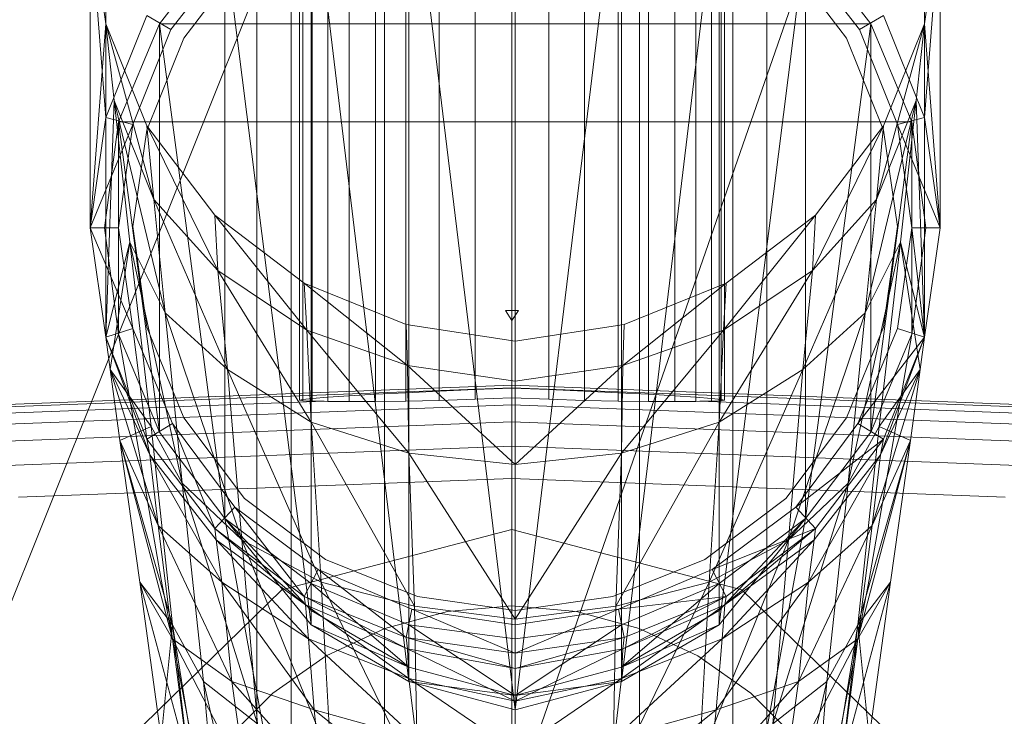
# Model space of a CAD drawing. Header units: metres. Extents: x 391.1 to 427.5, y 12.7 to 28.4.
# Tile 235 of 247: x 413.2444 to 413.3139, y 24.0244 to 24.0736. Entities that reach past the tile are written whole.
import ezdxf

# ---------------------------------------------------------------- set-up
doc = ezdxf.new("R2010")
doc.units = ezdxf.units.M
doc.layers.add('02_MOBILIARIO', color=7, linetype='Continuous', lineweight=18)
doc.layers.add('A-DETL-____-MBND', color=7, linetype='Continuous', lineweight=18)

# ---------------------------------------------------------------- blocks, each defined once
blk = doc.blocks.new('Family - Rentamans PS-1-153427-01_PCI_PS1')
at = {"layer": 'A-DETL-____-MBND', "color": 253, "true_color": 0xaaaaaa}
for p, q in [((0.182758, 0.265), (0.141568, 0.162272)), ((0.218497, 0.265), (0.182758, 0.162272)), ((0.182758, 0.162272), (0.182758, 0.265)), ((0.164758, 0.150299), (0.164758, 0.245)), ((0.16717, 0.159299), (0.16717, 0.245)), ((0.16717, 0.159299), (0.16717, 0.245)), ((0.173758, 0.165887), (0.173758, 0.245)), ((0.173758, 0.165887), (0.173758, 0.245)), ((0.182758, 0.168299), (0.182758, 0.245)), ((0.182758, 0.168299), (0.182758, 0.245)), ((0.191758, 0.165887), (0.191758, 0.245)), ((0.191758, 0.165887), (0.191758, 0.245)), ((0.198347, 0.245), (0.198347, 0.159299)), ((0.198347, 0.159299), (0.198347, 0.245)), ((0.200758, 0.150299), (0.200758, 0.245)), ((0.167758, 0.240838), (0.167758, 0.191066)), ((0.167986, 0.240838), (0.167986, 0.191025)), ((0.167986, 0.240838), (0.167986, 0.191124)), ((0.168663, 0.240838), (0.168663, 0.191002)), ((0.168663, 0.240838), (0.168663, 0.191198)), ((0.169768, 0.19099), (0.169768, 0.240838)), ((0.169768, 0.240838), (0.169768, 0.191285)), ((0.171267, 0.240838), (0.171267, 0.191383)), ((0.171267, 0.240838), (0.171267, 0.190974)), ((0.173116, 0.240838), (0.173116, 0.191488)), ((0.173116, 0.240838), (0.173116, 0.190982)), ((0.175258, 0.240838), (0.175258, 0.191599)), ((0.175258, 0.240838), (0.175258, 0.191012)), ((0.177628, 0.240838), (0.177628, 0.19171)), ((0.177628, 0.240838), (0.177628, 0.191064)), ((0.180153, 0.240838), (0.180153, 0.191819)), ((0.180153, 0.240838), (0.180153, 0.191137)), ((0.182758, 0.240838), (0.182758, 0.191922)), ((0.182758, 0.191229), (0.182758, 0.240838)), ((0.185363, 0.240838), (0.185363, 0.191819)), ((0.185363, 0.191137), (0.185363, 0.240838)), ((0.187888, 0.240838), (0.187888, 0.19171)), ((0.187888, 0.240838), (0.187888, 0.191064)), ((0.190258, 0.240838), (0.190258, 0.191599)), ((0.190258, 0.240838), (0.190258, 0.191012)), ((0.1924, 0.240838), (0.1924, 0.191488)), ((0.1924, 0.240838), (0.1924, 0.190982)), ((0.194249, 0.240838), (0.194249, 0.191383)), ((0.194249, 0.240838), (0.194249, 0.190974)), ((0.195748, 0.240838), (0.195748, 0.19099)), ((0.195748, 0.240838), (0.195748, 0.191285)), ((0.196854, 0.240838), (0.196854, 0.191002)), ((0.196854, 0.240838), (0.196854, 0.191198)), ((0.19753, 0.191025), (0.19753, 0.240838)), ((0.19753, 0.240838), (0.19753, 0.191124)), ((0.197758, 0.240838), (0.197758, 0.191066)), ((0.154087, 0.211028), (0.154087, 0.232928)), ((0.211886, 0.232928), (0.211886, 0.211028)), ((0.182986, 0.232229), (0.182986, 0.169229)), ((0.175486, 0.231128), (0.182986, 0.169229)), ((0.175486, 0.231128), (0.175486, 0.171229)), ((0.190486, 0.231128), (0.182986, 0.169229)), ((0.190486, 0.231128), (0.190486, 0.171229)), ((0.168587, 0.228328), (0.175486, 0.171229)), ((0.168587, 0.228328), (0.168587, 0.175229)), ((0.197386, 0.228328), (0.190486, 0.171229)), ((0.197386, 0.228328), (0.197386, 0.175229)), ((0.152986, 0.225229), (0.154087, 0.217628)), ((0.152986, 0.203229), (0.152986, 0.225229)), ((0.154087, 0.211028), (0.152986, 0.225229)), ((0.211886, 0.217628), (0.212986, 0.225229)), ((0.212986, 0.225229), (0.211886, 0.211028)), ((0.212986, 0.225229), (0.212986, 0.203229)), ((0.162486, 0.223628), (0.157886, 0.217628)), ((0.162486, 0.223628), (0.157886, 0.217628)), ((0.162486, 0.223628), (0.157886, 0.217628)), ((0.162486, 0.223628), (0.168587, 0.175229)), ((0.162486, 0.223628), (0.162486, 0.182729)), ((0.203486, 0.223628), (0.197386, 0.175229)), ((0.208087, 0.217628), (0.203486, 0.223628)), ((0.208087, 0.217628), (0.203486, 0.223628)), ((0.203486, 0.223628), (0.203486, 0.182729)), ((0.208087, 0.217628), (0.203486, 0.223628)), ((0.158686, 0.217229), (0.163186, 0.223028)), ((0.158686, 0.217229), (0.163186, 0.223028)), ((0.202787, 0.223028), (0.207287, 0.217229)), ((0.202787, 0.223028), (0.207287, 0.217229)), ((0.159587, 0.216628), (0.163886, 0.222229)), ((0.163886, 0.222229), (0.159587, 0.216628)), ((0.206386, 0.216628), (0.202087, 0.222229)), ((0.202087, 0.222229), (0.206386, 0.216628)), ((0.152986, 0.203229), (0.154087, 0.217628)), ((0.154087, 0.211028), (0.156986, 0.218229)), ((0.157486, 0.205229), (0.154087, 0.217628)), ((0.154087, 0.217628), (0.156986, 0.210428)), ((0.154686, 0.212229), (0.154087, 0.217628)), ((0.154087, 0.195528), (0.154087, 0.217628)), ((0.157886, 0.217628), (0.154986, 0.210729)), ((0.157886, 0.217628), (0.154986, 0.210729)), ((0.157886, 0.217628), (0.154986, 0.210729)), ((0.158686, 0.217229), (0.156986, 0.218229)), ((0.208087, 0.217628), (0.157886, 0.217628)), ((0.157886, 0.217628), (0.162486, 0.182729)), ((0.157886, 0.217628), (0.157886, 0.188828)), ((0.208087, 0.217628), (0.203486, 0.182729)), ((0.208986, 0.218229), (0.207287, 0.217229)), ((0.210986, 0.210729), (0.208087, 0.217628)), ((0.210986, 0.210729), (0.208087, 0.217628)), ((0.208087, 0.217628), (0.208087, 0.188828)), ((0.210986, 0.210729), (0.208087, 0.217628)), ((0.211886, 0.217628), (0.208486, 0.205229)), ((0.208986, 0.218229), (0.211886, 0.211028)), ((0.208986, 0.210428), (0.211886, 0.217628)), ((0.211886, 0.217628), (0.211287, 0.212229)), ((0.211886, 0.217628), (0.211886, 0.195528)), ((0.211886, 0.217628), (0.212986, 0.203229)), ((0.155986, 0.210528), (0.158686, 0.217229)), ((0.155986, 0.210528), (0.158686, 0.217229)), ((0.207287, 0.217229), (0.209986, 0.210528)), ((0.207287, 0.217229), (0.209986, 0.210528)), ((0.156986, 0.210128), (0.159587, 0.216628)), ((0.159587, 0.216628), (0.156986, 0.210128)), ((0.208986, 0.210128), (0.206386, 0.216628)), ((0.206386, 0.216628), (0.208986, 0.210128)), ((0.154686, 0.212229), (0.154087, 0.195528)), ((0.154087, 0.195528), (0.154686, 0.212229)), ((0.158287, 0.197229), (0.154686, 0.212229)), ((0.154686, 0.212229), (0.157486, 0.205229)), ((0.155787, 0.202229), (0.154686, 0.212229)), ((0.211287, 0.212229), (0.207686, 0.197229)), ((0.211287, 0.212229), (0.208486, 0.205229)), ((0.210186, 0.202229), (0.211287, 0.212229)), ((0.211886, 0.195528), (0.211287, 0.212229)), ((0.152986, 0.203229), (0.154087, 0.211028)), ((0.154986, 0.210729), (0.153986, 0.203229)), ((0.154986, 0.210729), (0.153986, 0.203229)), ((0.154986, 0.210729), (0.153986, 0.203229)), ((0.155986, 0.210528), (0.154087, 0.211028)), ((0.210986, 0.210729), (0.154986, 0.210729)), ((0.154986, 0.210729), (0.157886, 0.188828)), ((0.154986, 0.210729), (0.154986, 0.195729)), ((0.210986, 0.210729), (0.208087, 0.188828)), ((0.211886, 0.211028), (0.209986, 0.210528)), ((0.211986, 0.203229), (0.210986, 0.210729)), ((0.211986, 0.203229), (0.210986, 0.210729)), ((0.210986, 0.210729), (0.210986, 0.195729)), ((0.211986, 0.203229), (0.210986, 0.210729)), ((0.211886, 0.211028), (0.212986, 0.203229)), ((0.152986, 0.203229), (0.155986, 0.210528)), ((0.154986, 0.203229), (0.155986, 0.210528)), ((0.154986, 0.203229), (0.155986, 0.210528)), ((0.155986, 0.203328), (0.156986, 0.210128)), ((0.156986, 0.210128), (0.155986, 0.203328)), ((0.161986, 0.200229), (0.156986, 0.210428)), ((0.156986, 0.210428), (0.161787, 0.204128)), ((0.157486, 0.205229), (0.156986, 0.210428)), ((0.208986, 0.210428), (0.203986, 0.200229)), ((0.204186, 0.204128), (0.208986, 0.210428)), ((0.208986, 0.210428), (0.208486, 0.205229)), ((0.209986, 0.203328), (0.208986, 0.210128)), ((0.208986, 0.210128), (0.209986, 0.203328)), ((0.212986, 0.203229), (0.209986, 0.210528)), ((0.209986, 0.210528), (0.210986, 0.203229)), ((0.209986, 0.210528), (0.210986, 0.203229)), ((0.162686, 0.193229), (0.157486, 0.205229)), ((0.157486, 0.205229), (0.161986, 0.200229)), ((0.158287, 0.197229), (0.157486, 0.205229)), ((0.208486, 0.205229), (0.203287, 0.193229)), ((0.208486, 0.205229), (0.203986, 0.200229)), ((0.208486, 0.205229), (0.207686, 0.197229)), ((0.168287, 0.196028), (0.161787, 0.204128)), ((0.161787, 0.204128), (0.168087, 0.199328)), ((0.161986, 0.200229), (0.161787, 0.204128)), ((0.204186, 0.204128), (0.197686, 0.196028)), ((0.197886, 0.199328), (0.204186, 0.204128)), ((0.204186, 0.204128), (0.203986, 0.200229)), ((0.154087, 0.195528), (0.152986, 0.203229)), ((0.155986, 0.196128), (0.152986, 0.203229)), ((0.154986, 0.203229), (0.152986, 0.203229)), ((0.153986, 0.203229), (0.154986, 0.195729)), ((0.153986, 0.203229), (0.154986, 0.195729)), ((0.154986, 0.195729), (0.153986, 0.203229)), ((0.153986, 0.203229), (0.154986, 0.195729)), ((0.155986, 0.196128), (0.154986, 0.203229)), ((0.155986, 0.196128), (0.154986, 0.203229)), ((0.156986, 0.196229), (0.155986, 0.203328)), ((0.155986, 0.203328), (0.156986, 0.196229)), ((0.208986, 0.196229), (0.209986, 0.203328)), ((0.209986, 0.203328), (0.208986, 0.196229)), ((0.210986, 0.203229), (0.209986, 0.196128)), ((0.210986, 0.203229), (0.209986, 0.196128)), ((0.210986, 0.195729), (0.211986, 0.203229)), ((0.210986, 0.195729), (0.211986, 0.203229)), ((0.212986, 0.203229), (0.210986, 0.203229)), ((0.210986, 0.203229), (0.211886, 0.195528)), ((0.210986, 0.195729), (0.211986, 0.203229)), ((0.210986, 0.195729), (0.211986, 0.203229)), ((0.212986, 0.203229), (0.211886, 0.195528)), ((0.155787, 0.202229), (0.154087, 0.195528)), ((0.154386, 0.193229), (0.155787, 0.202229)), ((0.159486, 0.185229), (0.155787, 0.202229)), ((0.155787, 0.202229), (0.158287, 0.197229)), ((0.157287, 0.189229), (0.155787, 0.202229)), ((0.210186, 0.202229), (0.206486, 0.185229)), ((0.210186, 0.202229), (0.207686, 0.197229)), ((0.208686, 0.189229), (0.210186, 0.202229)), ((0.211886, 0.195528), (0.210186, 0.202229)), ((0.211587, 0.193229), (0.210186, 0.202229)), ((0.168587, 0.189528), (0.161986, 0.200229)), ((0.161986, 0.200229), (0.168287, 0.196028)), ((0.162686, 0.193229), (0.161986, 0.200229)), ((0.203986, 0.200229), (0.197386, 0.189528)), ((0.203986, 0.200229), (0.197686, 0.196028)), ((0.203986, 0.200229), (0.203287, 0.193229)), ((0.175386, 0.193528), (0.168087, 0.199328)), ((0.168087, 0.199328), (0.175287, 0.196428)), ((0.168287, 0.196028), (0.168087, 0.199328)), ((0.190587, 0.193528), (0.197886, 0.199328)), ((0.190686, 0.196428), (0.197886, 0.199328)), ((0.197686, 0.196028), (0.197886, 0.199328)), ((0.163686, 0.181229), (0.158287, 0.197229)), ((0.158287, 0.197229), (0.162686, 0.193229)), ((0.159486, 0.185229), (0.158287, 0.197229)), ((0.182758, 0.197385), (0.182307, 0.197402)), ((0.182307, 0.197402), (0.182758, 0.197398)), ((0.182758, 0.196709), (0.182307, 0.197402)), ((0.182758, 0.197398), (0.183209, 0.197402)), ((0.183209, 0.197402), (0.182758, 0.197385)), ((0.182758, 0.196709), (0.183209, 0.197402)), ((0.182758, 0.196709), (0.182758, 0.197398)), ((0.182758, 0.197385), (0.182758, 0.196709)), ((0.207686, 0.197229), (0.202287, 0.181229)), ((0.207686, 0.197229), (0.203287, 0.193229)), ((0.207686, 0.197229), (0.206486, 0.185229)), ((0.154087, 0.195528), (0.155986, 0.196128)), ((0.155986, 0.196128), (0.154087, 0.195528)), ((0.158787, 0.189428), (0.155986, 0.196128)), ((0.155986, 0.196128), (0.156986, 0.188328)), ((0.158787, 0.189428), (0.155986, 0.196128)), ((0.159587, 0.189828), (0.156986, 0.196229)), ((0.156986, 0.196229), (0.159587, 0.189828)), ((0.175486, 0.187328), (0.168287, 0.196028)), ((0.168287, 0.196028), (0.175386, 0.193528)), ((0.168587, 0.189528), (0.168287, 0.196028)), ((0.175287, 0.196428), (0.182986, 0.195229)), ((0.175386, 0.193528), (0.175287, 0.196428)), ((0.182986, 0.195229), (0.190686, 0.196428)), ((0.197686, 0.196028), (0.190486, 0.187328)), ((0.190587, 0.193528), (0.190686, 0.196428)), ((0.197686, 0.196028), (0.190587, 0.193528)), ((0.197386, 0.189528), (0.197686, 0.196028)), ((0.206386, 0.189828), (0.208986, 0.196229)), ((0.208986, 0.196229), (0.206386, 0.189828)), ((0.209986, 0.196128), (0.207186, 0.189428)), ((0.209986, 0.196128), (0.207186, 0.189428)), ((0.209986, 0.196128), (0.211886, 0.195528)), ((0.211886, 0.195528), (0.209986, 0.196128)), ((0.154386, 0.193229), (0.154087, 0.195528)), ((0.156986, 0.188328), (0.154087, 0.195528)), ((0.154087, 0.195528), (0.156986, 0.188328)), ((0.157186, 0.187229), (0.154087, 0.195528)), ((0.154087, 0.195528), (0.156986, 0.188328)), ((0.154986, 0.195729), (0.157886, 0.188828)), ((0.154986, 0.195729), (0.157886, 0.188828)), ((0.154986, 0.195729), (0.157886, 0.188828)), ((0.157986, 0.178428), (0.154986, 0.195729)), ((0.157886, 0.188828), (0.154986, 0.195729)), ((0.154986, 0.195729), (0.157986, 0.178428)), ((0.154986, 0.195729), (0.157886, 0.188828)), ((0.157886, 0.188828), (0.154986, 0.195729)), ((0.154986, 0.195729), (0.157886, 0.188828)), ((0.211886, 0.195528), (0.207186, 0.189428)), ((0.210986, 0.195729), (0.207986, 0.178428)), ((0.207986, 0.178428), (0.210986, 0.195729)), ((0.208087, 0.188828), (0.210986, 0.195729)), ((0.208087, 0.188828), (0.210986, 0.195729)), ((0.208087, 0.188828), (0.210986, 0.195729)), ((0.210986, 0.195729), (0.208087, 0.188828)), ((0.208087, 0.188828), (0.210986, 0.195729)), ((0.210986, 0.195729), (0.208087, 0.188828)), ((0.208087, 0.188828), (0.210986, 0.195729)), ((0.211886, 0.195528), (0.208787, 0.187229)), ((0.211886, 0.195528), (0.208986, 0.188328)), ((0.211886, 0.195528), (0.208986, 0.188328)), ((0.208986, 0.188328), (0.211886, 0.195528)), ((0.211886, 0.195528), (0.211587, 0.193229)), ((0.182986, 0.192428), (0.182986, 0.195229)), ((0.182986, 0.186528), (0.175386, 0.193528)), ((0.175386, 0.193528), (0.182986, 0.192428)), ((0.175486, 0.187328), (0.175386, 0.193528)), ((0.190587, 0.193528), (0.182986, 0.192428)), ((0.182986, 0.186528), (0.190587, 0.193528)), ((0.190486, 0.187328), (0.190587, 0.193528)), ((0.157287, 0.189229), (0.154386, 0.193229)), ((0.155087, 0.188229), (0.154386, 0.193229)), ((0.154386, 0.193229), (0.157186, 0.187229)), ((0.157787, 0.182229), (0.154386, 0.193229)), ((0.169287, 0.178229), (0.162686, 0.193229)), ((0.162686, 0.193229), (0.168587, 0.189528)), ((0.163686, 0.181229), (0.162686, 0.193229)), ((0.203287, 0.193229), (0.196686, 0.178229)), ((0.203287, 0.193229), (0.197386, 0.189528)), ((0.203287, 0.193229), (0.202287, 0.181229)), ((0.208186, 0.182229), (0.211587, 0.193229)), ((0.211587, 0.193229), (0.208686, 0.189229)), ((0.208787, 0.187229), (0.211587, 0.193229)), ((0.211587, 0.193229), (0.210886, 0.188229)), ((0.104556, 0.189155), (0.182758, 0.192131)), ((0.105705, 0.189025), (0.182758, 0.191957)), ((0.180153, 0.191819), (0.182758, 0.191922)), ((0.182757, 0.191922), (0.182757, 0.191957)), ((0.182758, 0.192131), (0.260961, 0.189155)), ((0.182758, 0.191957), (0.182758, 0.192131)), ((0.182758, 0.191957), (0.259811, 0.189025)), ((0.182758, 0.191922), (0.185363, 0.191819)), ((0.182986, 0.186528), (0.182986, 0.192428)), ((0.167986, 0.191124), (0.168663, 0.191198)), ((0.168663, 0.191198), (0.169768, 0.191285)), ((0.169768, 0.191285), (0.171267, 0.191383)), ((0.171267, 0.191383), (0.173116, 0.191488)), ((0.173116, 0.191488), (0.175258, 0.191599)), ((0.175258, 0.191599), (0.177628, 0.19171)), ((0.177628, 0.19171), (0.180153, 0.191819)), ((0.182758, 0.191229), (0.180153, 0.191137)), ((0.182758, 0.190738), (0.182758, 0.191229)), ((0.185363, 0.191137), (0.182758, 0.191229)), ((0.185363, 0.191819), (0.187888, 0.19171)), ((0.187888, 0.19171), (0.190258, 0.191599)), ((0.190258, 0.191599), (0.1924, 0.191488)), ((0.1924, 0.191488), (0.194249, 0.191383)), ((0.194249, 0.191383), (0.195748, 0.191285)), ((0.195748, 0.191285), (0.196854, 0.191198)), ((0.196854, 0.191198), (0.19753, 0.191124)), ((0.10869, 0.188685), (0.169502, 0.191)), ((0.113742, 0.188111), (0.182758, 0.190738)), ((0.167758, 0.191066), (0.167986, 0.191124)), ((0.167986, 0.191025), (0.167758, 0.191066)), ((0.168663, 0.191002), (0.167986, 0.191025)), ((0.169502, 0.191), (0.168663, 0.191002)), ((0.169768, 0.19099), (0.169502, 0.191)), ((0.171267, 0.190974), (0.169768, 0.19099)), ((0.173116, 0.190982), (0.171267, 0.190974)), ((0.175258, 0.191012), (0.173116, 0.190982)), ((0.177628, 0.191064), (0.175258, 0.191012)), ((0.180153, 0.191137), (0.177628, 0.191064)), ((0.182758, 0.190738), (0.251774, 0.188111)), ((0.182758, 0.189549), (0.182758, 0.190738)), ((0.187888, 0.191064), (0.185363, 0.191137)), ((0.190258, 0.191012), (0.187888, 0.191064)), ((0.1924, 0.190982), (0.190258, 0.191012)), ((0.194249, 0.190974), (0.1924, 0.190982)), ((0.195748, 0.19099), (0.194249, 0.190974)), ((0.195748, 0.19099), (0.196014, 0.191)), ((0.196854, 0.191002), (0.196014, 0.191)), ((0.196014, 0.191), (0.256826, 0.188685)), ((0.19753, 0.191025), (0.196854, 0.191002)), ((0.19753, 0.191124), (0.197758, 0.191066)), ((0.197758, 0.191066), (0.19753, 0.191025)), ((0.163886, 0.184128), (0.159587, 0.189828)), ((0.159587, 0.189828), (0.163886, 0.184128)), ((0.202087, 0.184128), (0.206386, 0.189828)), ((0.206386, 0.189828), (0.202087, 0.184128)), ((0.121577, 0.18722), (0.182758, 0.189549)), ((0.155087, 0.188229), (0.157287, 0.189229)), ((0.158787, 0.189428), (0.156986, 0.188328)), ((0.159486, 0.185229), (0.157287, 0.189229)), ((0.158787, 0.175229), (0.157287, 0.189229)), ((0.163186, 0.183528), (0.158787, 0.189428)), ((0.158787, 0.189428), (0.161787, 0.182028)), ((0.163186, 0.183528), (0.158787, 0.189428)), ((0.175886, 0.176528), (0.168587, 0.189528)), ((0.168587, 0.189528), (0.175486, 0.187328)), ((0.169287, 0.178229), (0.168587, 0.189528)), ((0.182758, 0.189549), (0.243939, 0.18722)), ((0.182758, 0.187828), (0.182758, 0.189549)), ((0.197386, 0.189528), (0.190087, 0.176528)), ((0.197386, 0.189528), (0.190486, 0.187328)), ((0.196686, 0.178229), (0.197386, 0.189528)), ((0.207186, 0.189428), (0.202787, 0.183528)), ((0.207186, 0.189428), (0.202787, 0.183528)), ((0.208686, 0.189229), (0.206486, 0.185229)), ((0.207186, 0.189428), (0.208986, 0.188328)), ((0.208686, 0.189229), (0.207186, 0.175229)), ((0.210886, 0.188229), (0.208686, 0.189229)), ((0.157886, 0.188828), (0.162486, 0.182729)), ((0.157886, 0.188828), (0.162486, 0.182729)), ((0.157886, 0.188828), (0.162486, 0.182729)), ((0.162486, 0.182729), (0.157886, 0.188828)), ((0.157886, 0.188828), (0.162486, 0.182729)), ((0.162486, 0.182729), (0.157886, 0.188828)), ((0.157886, 0.188828), (0.162486, 0.182729)), ((0.203486, 0.182729), (0.208087, 0.188828)), ((0.203486, 0.182729), (0.208087, 0.188828)), ((0.203486, 0.182729), (0.208087, 0.188828)), ((0.208087, 0.188828), (0.203486, 0.182729)), ((0.208087, 0.188828), (0.203486, 0.182729)), ((0.203486, 0.182729), (0.208087, 0.188828)), ((0.203486, 0.182729), (0.208087, 0.188828)), ((0.132917, 0.185931), (0.182758, 0.187828)), ((0.158787, 0.175229), (0.155087, 0.188229)), ((0.156486, 0.178229), (0.155087, 0.188229)), ((0.155087, 0.188229), (0.157787, 0.182229)), ((0.158787, 0.174229), (0.155087, 0.188229)), ((0.157186, 0.187229), (0.156986, 0.188328)), ((0.161787, 0.182028), (0.156986, 0.188328)), ((0.156986, 0.188328), (0.161787, 0.182028)), ((0.156986, 0.188328), (0.161787, 0.182028)), ((0.182758, 0.187828), (0.232599, 0.185931)), ((0.182758, 0.18555), (0.182759, 0.187828)), ((0.202787, 0.183528), (0.208986, 0.188328)), ((0.204186, 0.182028), (0.208986, 0.188328)), ((0.208986, 0.188328), (0.204186, 0.182028)), ((0.204186, 0.182028), (0.208986, 0.188328)), ((0.210886, 0.188229), (0.207186, 0.175229)), ((0.207186, 0.174229), (0.210886, 0.188229)), ((0.208186, 0.182229), (0.210886, 0.188229)), ((0.208986, 0.188328), (0.208787, 0.187229)), ((0.210886, 0.188229), (0.209486, 0.178229)), ((0.157787, 0.182229), (0.157186, 0.187229)), ((0.157186, 0.187229), (0.161886, 0.181229)), ((0.162287, 0.178229), (0.157186, 0.187229)), ((0.182986, 0.175628), (0.175486, 0.187328)), ((0.175486, 0.187328), (0.182986, 0.186528)), ((0.175886, 0.176528), (0.175486, 0.187328)), ((0.190486, 0.187328), (0.182986, 0.186528)), ((0.190486, 0.187328), (0.182986, 0.175628)), ((0.190087, 0.176528), (0.190486, 0.187328)), ((0.208787, 0.187229), (0.203686, 0.178229)), ((0.204087, 0.181229), (0.208787, 0.187229)), ((0.208787, 0.187229), (0.208186, 0.182229)), ((0.182986, 0.175628), (0.182986, 0.186528)), ((0.14793, 0.184225), (0.182758, 0.18555)), ((0.163686, 0.181229), (0.159486, 0.185229)), ((0.164787, 0.168229), (0.159486, 0.185229)), ((0.160986, 0.171229), (0.159486, 0.185229)), ((0.182758, 0.18555), (0.217586, 0.184225)), ((0.206486, 0.185229), (0.201186, 0.168229)), ((0.206486, 0.185229), (0.202287, 0.181229)), ((0.206486, 0.185229), (0.204986, 0.171229)), ((0.163186, 0.183528), (0.161787, 0.182028)), ((0.169087, 0.179128), (0.163186, 0.183528)), ((0.163186, 0.183528), (0.168087, 0.177229)), ((0.169087, 0.179128), (0.163186, 0.183528)), ((0.169587, 0.179828), (0.163886, 0.184128)), ((0.163886, 0.184128), (0.169587, 0.179828)), ((0.196386, 0.179828), (0.202087, 0.184128)), ((0.202087, 0.184128), (0.196386, 0.179828)), ((0.202787, 0.183528), (0.196886, 0.179128)), ((0.202787, 0.183528), (0.196886, 0.179128)), ((0.202787, 0.183528), (0.204186, 0.182028)), ((0.158787, 0.174229), (0.157787, 0.182229)), ((0.157787, 0.182229), (0.162287, 0.178229)), ((0.162986, 0.171229), (0.157787, 0.182229)), ((0.162486, 0.182729), (0.168587, 0.178128)), ((0.162486, 0.182729), (0.168587, 0.176229)), ((0.162486, 0.182729), (0.168587, 0.176229)), ((0.162486, 0.182729), (0.172787, 0.126729)), ((0.162486, 0.182729), (0.172787, 0.126729)), ((0.162486, 0.182729), (0.168587, 0.176229)), ((0.168587, 0.175229), (0.162486, 0.182729)), ((0.162486, 0.182729), (0.168587, 0.175229)), ((0.193186, 0.126729), (0.203486, 0.182729)), ((0.193186, 0.126729), (0.203486, 0.182729)), ((0.197386, 0.178128), (0.203486, 0.182729)), ((0.197386, 0.176229), (0.203486, 0.182729)), ((0.197386, 0.176229), (0.203486, 0.182729)), ((0.197386, 0.175229), (0.203486, 0.182729)), ((0.197386, 0.176229), (0.203486, 0.182729)), ((0.197386, 0.176229), (0.203486, 0.182729)), ((0.202986, 0.171229), (0.208186, 0.182229)), ((0.203686, 0.178229), (0.208186, 0.182229)), ((0.208186, 0.182229), (0.207186, 0.174229)), ((0.168087, 0.177229), (0.161787, 0.182028)), ((0.161787, 0.182028), (0.168087, 0.177229)), ((0.161787, 0.182028), (0.168186, 0.176628)), ((0.161886, 0.181229), (0.161787, 0.182028)), ((0.161787, 0.182028), (0.168087, 0.177229)), ((0.166524, 0.177701), (0.182758, 0.18194)), ((0.182758, 0.18194), (0.166524, 0.177701)), ((0.182758, 0.18194), (0.198992, 0.177701)), ((0.198992, 0.177701), (0.182758, 0.18194)), ((0.196886, 0.179128), (0.204186, 0.182028)), ((0.204186, 0.182028), (0.197787, 0.176628)), ((0.197886, 0.177229), (0.204186, 0.182028)), ((0.204186, 0.182028), (0.197886, 0.177229)), ((0.197886, 0.177229), (0.204186, 0.182028)), ((0.204186, 0.182028), (0.204087, 0.181229)), ((0.161886, 0.181229), (0.168186, 0.176628)), ((0.162287, 0.178229), (0.161886, 0.181229)), ((0.161886, 0.181229), (0.168386, 0.174229)), ((0.169287, 0.178229), (0.163686, 0.181229)), ((0.169986, 0.165628), (0.163686, 0.181229)), ((0.164787, 0.168229), (0.163686, 0.181229)), ((0.202287, 0.181229), (0.195986, 0.165628)), ((0.202287, 0.181229), (0.196686, 0.178229)), ((0.204087, 0.181229), (0.197587, 0.174229)), ((0.197787, 0.176628), (0.204087, 0.181229)), ((0.202287, 0.181229), (0.201186, 0.168229)), ((0.204087, 0.181229), (0.203686, 0.178229)), ((0.176087, 0.177229), (0.169587, 0.179828)), ((0.169587, 0.179828), (0.176087, 0.177229)), ((0.189886, 0.177229), (0.196386, 0.179828)), ((0.196386, 0.179828), (0.189886, 0.177229)), ((0.169087, 0.179128), (0.168087, 0.177229)), ((0.175686, 0.176328), (0.169087, 0.179128)), ((0.169087, 0.179128), (0.175287, 0.174328)), ((0.175686, 0.176328), (0.169087, 0.179128)), ((0.196886, 0.179128), (0.190287, 0.176328)), ((0.196886, 0.179128), (0.190287, 0.176328)), ((0.196886, 0.179128), (0.197886, 0.177229)), ((0.158787, 0.175229), (0.156486, 0.178229)), ((0.157986, 0.167229), (0.156486, 0.178229)), ((0.156486, 0.178229), (0.158787, 0.174229)), ((0.159986, 0.165229), (0.156486, 0.178229)), ((0.167986, 0.126428), (0.157986, 0.178428)), ((0.157986, 0.178428), (0.167986, 0.126428)), ((0.162986, 0.171229), (0.162287, 0.178229)), ((0.162287, 0.178229), (0.168386, 0.174229)), ((0.168787, 0.169229), (0.162287, 0.178229)), ((0.168587, 0.178128), (0.175486, 0.175229)), ((0.168587, 0.176229), (0.168587, 0.178128)), ((0.168587, 0.178128), (0.175486, 0.172229)), ((0.175886, 0.176528), (0.169287, 0.178229)), ((0.176087, 0.164229), (0.169287, 0.178229)), ((0.169986, 0.165628), (0.169287, 0.178229)), ((0.196686, 0.178229), (0.189886, 0.164229)), ((0.196686, 0.178229), (0.190087, 0.176528)), ((0.190486, 0.175229), (0.197386, 0.178128)), ((0.190486, 0.172229), (0.197386, 0.178128)), ((0.195986, 0.165628), (0.196686, 0.178229)), ((0.203686, 0.178229), (0.197186, 0.169229)), ((0.197386, 0.178128), (0.197386, 0.176229)), ((0.197587, 0.174229), (0.203686, 0.178229)), ((0.207986, 0.178428), (0.197986, 0.126428)), ((0.207986, 0.178428), (0.197986, 0.126428)), ((0.203686, 0.178229), (0.202986, 0.171229)), ((0.205986, 0.165229), (0.209486, 0.178229)), ((0.209486, 0.178229), (0.207186, 0.175229)), ((0.207186, 0.174229), (0.209486, 0.178229)), ((0.209486, 0.178229), (0.207986, 0.167229)), ((0.166524, 0.177701), (0.154641, 0.166119)), ((0.154641, 0.166119), (0.166524, 0.177701)), ((0.198992, 0.177701), (0.210876, 0.166119)), ((0.210876, 0.166119), (0.198992, 0.177701)), ((0.175287, 0.174328), (0.168087, 0.177229)), ((0.168087, 0.177229), (0.175287, 0.174328)), ((0.168087, 0.177229), (0.175386, 0.173528)), ((0.168186, 0.176628), (0.168087, 0.177229)), ((0.168087, 0.177229), (0.175287, 0.174328)), ((0.168186, 0.176628), (0.175386, 0.173528)), ((0.168186, 0.176628), (0.175486, 0.171428)), ((0.168186, 0.176628), (0.168386, 0.174229)), ((0.182986, 0.176229), (0.176087, 0.177229)), ((0.176087, 0.177229), (0.182986, 0.176229)), ((0.182986, 0.176229), (0.189886, 0.177229)), ((0.189886, 0.177229), (0.182986, 0.176229)), ((0.190287, 0.176328), (0.197886, 0.177229)), ((0.197787, 0.176628), (0.190486, 0.171428)), ((0.197886, 0.177229), (0.190587, 0.173528)), ((0.190587, 0.173528), (0.197787, 0.176628)), ((0.190686, 0.174328), (0.197886, 0.177229)), ((0.197886, 0.177229), (0.190686, 0.174328)), ((0.190686, 0.174328), (0.197886, 0.177229)), ((0.197787, 0.176628), (0.197587, 0.174229)), ((0.197886, 0.177229), (0.197787, 0.176628)), ((0.168587, 0.176229), (0.175486, 0.172229)), ((0.168587, 0.176229), (0.175486, 0.172229)), ((0.168587, 0.175229), (0.168587, 0.176229)), ((0.17378, 0.174965), (0.1782, 0.17615)), ((0.17378, 0.174965), (0.1782, 0.17615)), ((0.175686, 0.176328), (0.175287, 0.174328)), ((0.182986, 0.175229), (0.175686, 0.176328)), ((0.175686, 0.176328), (0.182986, 0.173229)), ((0.182986, 0.175229), (0.175686, 0.176328)), ((0.182986, 0.175628), (0.175886, 0.176528)), ((0.176087, 0.164229), (0.175886, 0.176528)), ((0.1782, 0.17615), (0.182758, 0.176549)), ((0.1782, 0.17615), (0.182758, 0.176549)), ((0.182758, 0.176549), (0.187316, 0.17615)), ((0.182758, 0.176549), (0.187316, 0.17615)), ((0.190087, 0.176528), (0.182986, 0.175628)), ((0.190287, 0.176328), (0.182986, 0.173229)), ((0.190287, 0.176328), (0.182986, 0.175229)), ((0.190287, 0.176328), (0.182986, 0.175229)), ((0.187316, 0.17615), (0.191736, 0.174965)), ((0.187316, 0.17615), (0.191736, 0.174965)), ((0.189886, 0.164229), (0.190087, 0.176528)), ((0.190287, 0.176328), (0.190686, 0.174328)), ((0.190486, 0.172229), (0.197386, 0.176229)), ((0.190486, 0.172229), (0.197386, 0.176229)), ((0.197386, 0.175229), (0.197386, 0.176229)), ((0.157986, 0.167229), (0.158787, 0.175229)), ((0.160986, 0.171229), (0.158787, 0.175229)), ((0.162686, 0.151229), (0.158787, 0.175229)), ((0.161287, 0.154229), (0.158787, 0.175229)), ((0.175486, 0.171229), (0.168587, 0.175229)), ((0.168587, 0.175229), (0.175486, 0.172229)), ((0.175486, 0.175229), (0.182986, 0.174229)), ((0.175486, 0.172229), (0.175486, 0.175229)), ((0.175486, 0.175229), (0.182986, 0.170229)), ((0.182986, 0.163229), (0.182986, 0.175628)), ((0.182986, 0.174229), (0.190486, 0.175229)), ((0.182986, 0.170229), (0.190486, 0.175229)), ((0.182986, 0.175229), (0.182986, 0.173229)), ((0.190486, 0.175229), (0.190486, 0.172229)), ((0.190486, 0.171229), (0.197386, 0.175229)), ((0.197386, 0.175229), (0.190486, 0.172229)), ((0.207186, 0.175229), (0.203287, 0.151229)), ((0.207186, 0.175229), (0.204686, 0.154229)), ((0.207186, 0.175229), (0.204986, 0.171229)), ((0.207986, 0.167229), (0.207186, 0.175229)), ((0.169633, 0.173032), (0.17378, 0.174965)), ((0.169633, 0.173032), (0.17378, 0.174965)), ((0.191736, 0.174965), (0.195883, 0.173032)), ((0.191736, 0.174965), (0.195883, 0.173032)), ((0.159986, 0.165229), (0.158787, 0.174229)), ((0.158787, 0.174229), (0.162986, 0.171229)), ((0.163986, 0.164229), (0.158787, 0.174229)), ((0.175486, 0.171428), (0.168386, 0.174229)), ((0.168386, 0.174229), (0.175986, 0.167229)), ((0.168386, 0.174229), (0.168787, 0.169229)), ((0.182986, 0.173229), (0.175287, 0.174328)), ((0.175287, 0.174328), (0.182986, 0.173229)), ((0.175287, 0.174328), (0.182986, 0.172128)), ((0.175287, 0.174328), (0.175386, 0.173528)), ((0.175287, 0.174328), (0.182986, 0.173229)), ((0.182986, 0.173229), (0.190686, 0.174328)), ((0.190686, 0.174328), (0.182986, 0.173229)), ((0.190686, 0.174328), (0.182986, 0.172128)), ((0.182986, 0.173229), (0.190686, 0.174328)), ((0.182986, 0.170229), (0.182986, 0.174229)), ((0.197587, 0.174229), (0.189986, 0.167229)), ((0.190486, 0.171428), (0.197587, 0.174229)), ((0.190686, 0.174328), (0.190587, 0.173528)), ((0.197587, 0.174229), (0.197186, 0.169229)), ((0.201986, 0.164229), (0.207186, 0.174229)), ((0.202986, 0.171229), (0.207186, 0.174229)), ((0.207186, 0.174229), (0.205986, 0.165229)), ((0.182986, 0.172128), (0.175386, 0.173528)), ((0.175386, 0.173528), (0.182986, 0.169828)), ((0.175386, 0.173528), (0.175486, 0.171428)), ((0.182986, 0.172128), (0.190587, 0.173528)), ((0.190587, 0.173528), (0.182986, 0.169828)), ((0.182986, 0.173229), (0.182986, 0.172128)), ((0.190587, 0.173528), (0.190486, 0.171428)), ((0.165885, 0.170407), (0.169633, 0.173032)), ((0.165885, 0.170407), (0.169633, 0.173032)), ((0.195883, 0.173032), (0.199631, 0.170407)), ((0.195883, 0.173032), (0.199631, 0.170407)), ((0.175486, 0.172229), (0.182986, 0.170229)), ((0.175486, 0.172229), (0.182986, 0.170229)), ((0.175486, 0.171229), (0.175486, 0.172229)), ((0.182986, 0.170229), (0.190486, 0.172229)), ((0.182986, 0.170229), (0.190486, 0.172229)), ((0.182986, 0.172128), (0.182986, 0.169828)), ((0.190486, 0.171229), (0.190486, 0.172229)), ((0.164787, 0.168229), (0.160986, 0.171229)), ((0.166486, 0.147229), (0.160986, 0.171229)), ((0.162686, 0.151229), (0.160986, 0.171229)), ((0.163986, 0.164229), (0.162986, 0.171229)), ((0.162986, 0.171229), (0.168787, 0.169229)), ((0.169386, 0.164028), (0.162986, 0.171229)), ((0.182986, 0.169828), (0.175486, 0.171428)), ((0.175486, 0.171428), (0.182986, 0.166328)), ((0.175486, 0.171428), (0.175986, 0.167229)), ((0.182986, 0.169229), (0.175486, 0.171229)), ((0.175486, 0.171229), (0.182986, 0.170229)), ((0.182986, 0.169828), (0.190486, 0.171428)), ((0.190486, 0.171428), (0.182986, 0.166328)), ((0.182986, 0.169229), (0.190486, 0.171229)), ((0.190486, 0.171229), (0.182986, 0.170229)), ((0.190486, 0.171428), (0.189986, 0.167229)), ((0.196587, 0.164028), (0.202986, 0.171229)), ((0.197186, 0.169229), (0.202986, 0.171229)), ((0.204986, 0.171229), (0.199486, 0.147229)), ((0.204986, 0.171229), (0.201186, 0.168229)), ((0.202986, 0.171229), (0.201986, 0.164229)), ((0.203287, 0.151229), (0.204986, 0.171229)), ((0.162649, 0.167172), (0.165885, 0.170407)), ((0.162649, 0.167172), (0.165885, 0.170407)), ((0.199631, 0.170407), (0.202867, 0.167172)), ((0.199631, 0.170407), (0.202867, 0.167172)), ((0.182986, 0.169229), (0.182986, 0.170229)), ((0.182986, 0.169828), (0.182986, 0.166328)), ((0.175986, 0.167229), (0.168787, 0.169229)), ((0.168787, 0.169229), (0.176287, 0.163229)), ((0.168787, 0.169229), (0.169386, 0.164028)), ((0.197186, 0.169229), (0.189686, 0.163229)), ((0.189986, 0.167229), (0.197186, 0.169229)), ((0.197186, 0.169229), (0.196587, 0.164028))]:
    blk.add_line(p, q, dxfattribs=at)
blk = doc.blocks.new('LONDR55-XX_ZZ-ARQ-CAA-M3D-Londres55_ifc-1-01_PCI_PS1')
at = {"layer": '02_MOBILIARIO', "color": 253, "lineweight": 18, "true_color": 0xaaaaaa}
blk.add_blockref('Family - Rentamans PS-1-153427-01_PCI_PS1', (413.096419, 23.855661), dxfattribs=at)

msp = doc.modelspace()

# ---------------------------------------------------------------- block references
at = {"lineweight": 5}
msp.add_blockref('LONDR55-XX_ZZ-ARQ-CAA-M3D-Londres55_ifc-1-01_PCI_PS1', (0, 0), dxfattribs=at)

doc.saveas('drawing.dxf')
